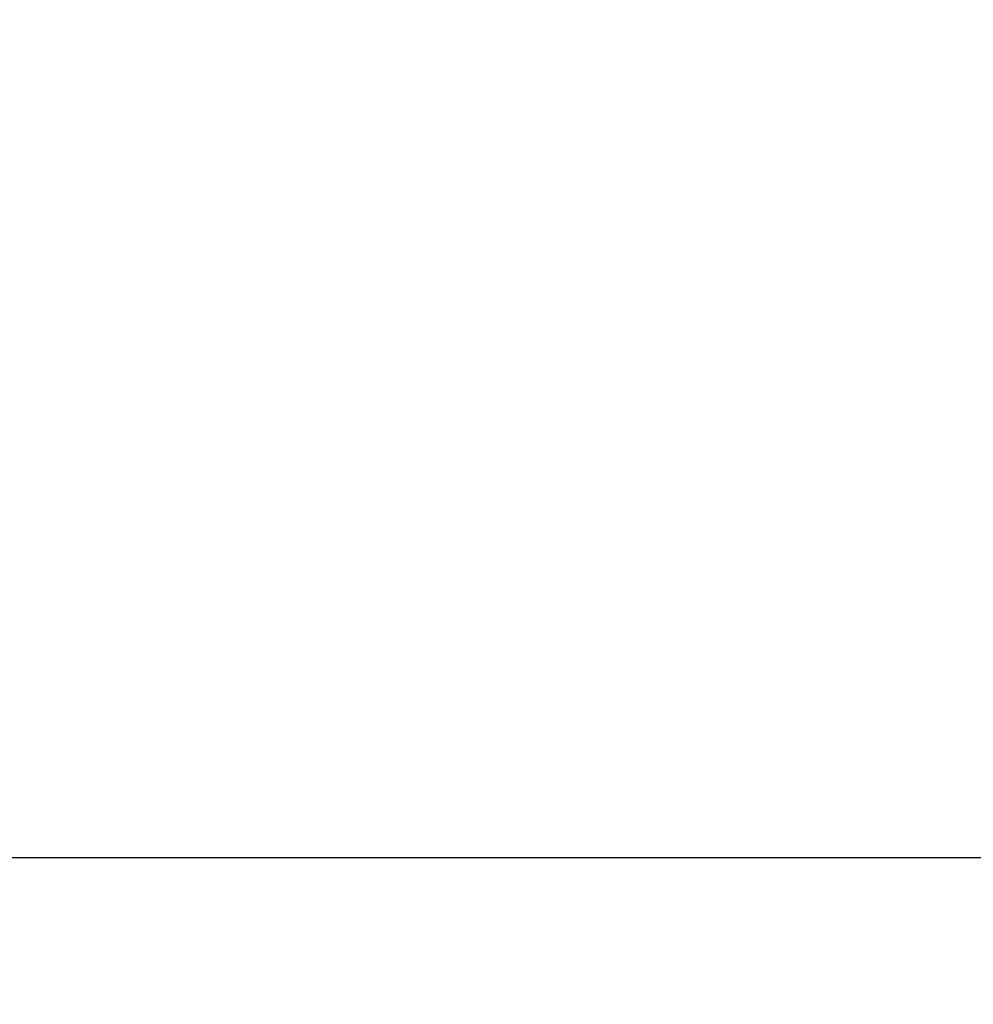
# Model space of a CAD drawing. Header units: metres. Extents: x 63115 to 703450, y -261936 to -53969.
# Tile 145 of 197: x 167516 to 167690, y -128487 to -128308. Entities that reach past the tile are written whole.
import ezdxf

# ---------------------------------------------------------------- set-up
doc = ezdxf.new("R2010")
doc.units = ezdxf.units.M
doc.linetypes.add('DASHDOT2', pattern=[12.7, 6.35, -3.175, 0, -3.175])
doc.layers.get('0').update_dxf_attribs({"true_color": 0x83b7c5})
doc.layers.add('_01-STRAMIENEN', color=253, linetype='DASHDOT2')
doc.layers.add('_03-PROJECTION', color=1, linetype='Continuous')
doc.layers.add('_01Hulplijnen', color=6, linetype='Continuous', plot=False)
doc.styles.add('NIOstandard', font='arial.ttf')
doc.dimstyles.new('NIO-5-KLEIN', dxfattribs={"dimtxt": 10, "dimasz": 1, "dimexe": 2, "dimexo": 5, "dimgap": 1, "dimtad": 1, "dimdec": 0, "dimzin": 0, "dimdsep": 46, "dimtxsty": 'NIOstandard', "dimblk1": 'MAATSTR', "dimblk2": 'MAATSTR', "dimsah": 1, "dimcen": 0, "dimdle": 1.5, "dimse1": 1, "dimse2": 1, "dimclrd": 7, "dimclre": 256, "dimclrt": 256, "dimazin": 0, "dimtfac": 1, "dimtdec": 0, "dimtofl": 0, "dimtmove": 1, "dimatfit": 2, "dimldrblk": 'MAATSTR', "dimfxl": 1, "dimtvp": 1, "dimtolj": 1, "dimtzin": 0, "dimarcsym": 0})

# ---------------------------------------------------------------- blocks, each defined once
blk = doc.blocks.new('*U244')
at = {"layer": '_01-STRAMIENEN'}
blk.add_lwpolyline([(-7899.78, 1950), (6883.22, 1950)], dxfattribs=at)
at = {"layer": '_01Hulplijnen'}
blk.add_lwpolyline([(-7899.78, 1950), (6883.22, 1950)], dxfattribs=at)
blk = doc.blocks.new('MAATSTR')
at = {"linetype": 'Continuous'}
for p, q in [((0, 5), (0, -5)), ((-4.1667, 0), (4.1667, 0))]:
    blk.add_line(p, q, dxfattribs=at)
at = {"linetype": 'Continuous', "const_width": 1.5}
blk.add_lwpolyline([(-0.75, 0, 1), (0.75, 0, 1)], format="xyb", close=True, dxfattribs=at)

msp = doc.modelspace()

# ---------------------------------------------------------------- linework, layer by layer
at = {"layer": '_03-PROJECTION'}
msp.add_ellipse((160931.8, -130410.61), major_axis=(-6500, 0), ratio=0.638462, start_param=5.35272, end_param=10.194284, dxfattribs=at)

# ---------------------------------------------------------------- block references
msp.add_blockref('*U244', (160931.8, -130410.61), dxfattribs=at)

# ---------------------------------------------------------------- leaders
msp.add_leader([(166312.33, -129123.7), (167900.03, -127973.2), (168112.48, -127973.2)], dimstyle='NIO-5-KLEIN', override={"dimasz": 100, "dimldrblk": 'Dot'}, dxfattribs=at)

doc.saveas('drawing.dxf')
